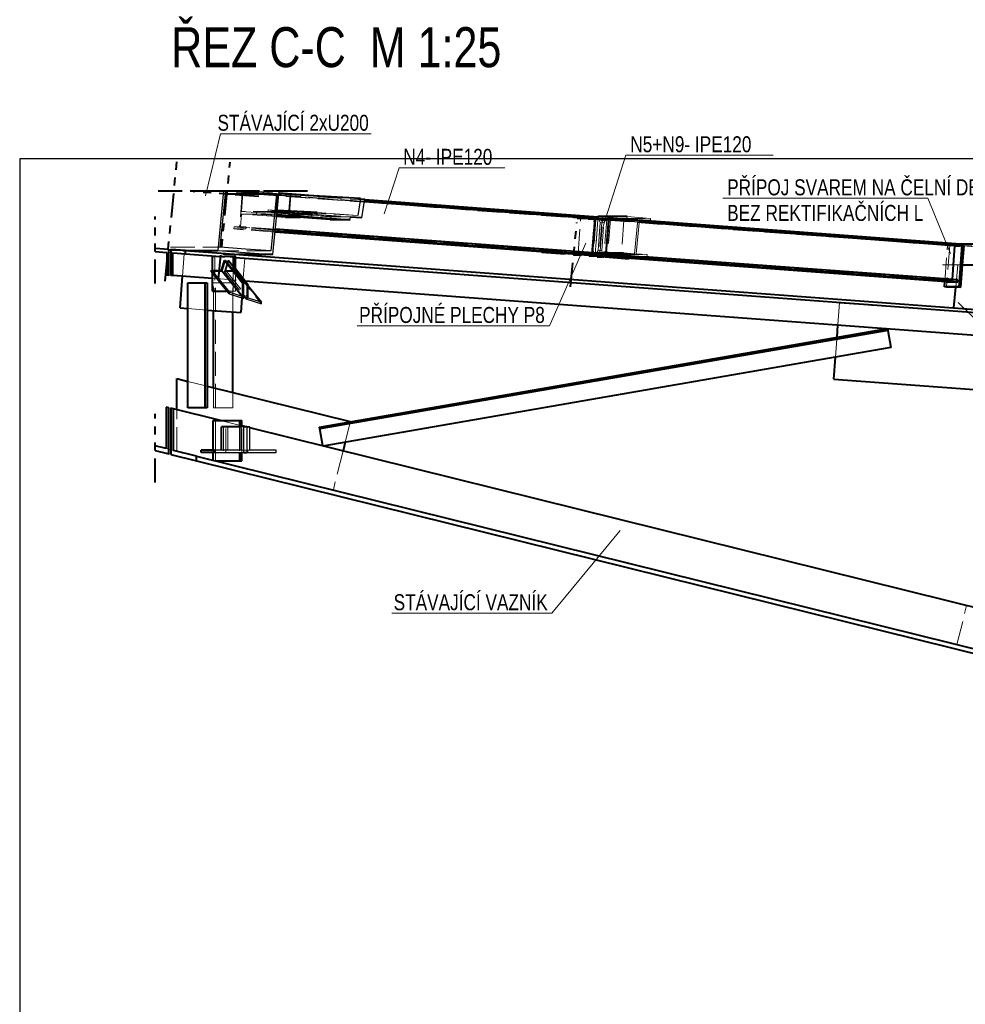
# Model space of a CAD drawing. Header units: metres. Extents: x 217 to 322, y -6 to 53.
# Tile 7 of 39: x 261 to 272, y 1 to 13. Entities that reach past the tile are written whole.
import ezdxf

# ---------------------------------------------------------------- set-up
doc = ezdxf.new("R2010")
doc.units = ezdxf.units.M
doc.linetypes.add('__RA_2', pattern=[0.4, 0.3, -0.1])
doc.linetypes.add('__RA_4', pattern=[0.6, 0.3, -0.1, 0, -0.1, 0, -0.1])
doc.layers.add('POPIS', color=7, linetype='Continuous', lineweight=13)
doc.layers.add('Standard', color=7, linetype='Continuous', lineweight=40)
doc.styles.add('ARIAL', font='ARIAL.TTF')

msp = doc.modelspace()

# ---------------------------------------------------------------- linework, layer by layer
at = {"layer": 'Standard', "color": 204, "linetype": 'Continuous', "lineweight": 13}
for p, q in [((263.118, 11.495), (262.932, 10.717)), ((264.998, 11.495), (263.118, 11.495)), ((268.182, 11.226), (267.896, 10.34)), ((270.022, 11.226), (268.182, 11.226)), ((265.348, 11.07), (265.161, 10.492)), ((266.668, 11.07), (265.348, 11.07)), ((271.952, 10.688), (269.392, 10.688)), ((271.952, 10.688), (272.237, 9.996)), ((267.225, 9.093), (267.679, 10.127)), ((272.332, 9.386), (273.36, 8.377)), ((264.825, 9.093), (267.225, 9.093)), ((267.257, 5.504), (268.11, 6.538)), ((265.257, 5.504), (267.257, 5.504))]:
    msp.add_line(p, q, dxfattribs=at)
at = {"layer": 'Standard', "color": 1, "linetype": '__RA_4', "lineweight": 40}
for p, q in [((262.425, 9.652), (262.576, 11.18)), ((263.094, 9.678), (263.238, 11.138)), ((262.338, 10.782), (263.355, 10.782)), ((262.756, 10.782), (263.584, 10.782)), ((263.598, 10.71), (262.781, 10.771)), ((262.856, 10.782), (263.903, 10.782)), ((262.986, 10.782), (263.455, 10.782)), ((263.103, 10.782), (264.25, 10.782)), ((262.301, 9.622), (262.301, 10.462)), ((267.49, 9.582), (267.57, 10.386)), ((268.222, 9.929), (267.131, 10.01)), ((262.301, 7.136), (262.301, 7.994))]:
    msp.add_line(p, q, dxfattribs=at)
at = {"layer": 'Standard', "color": 2, "linetype": 'Continuous', "lineweight": 25}
for p, q in [((263.156, 10.782), (263.083, 10.036)), ((263.114, 10.078), (263.184, 10.782)), ((263.256, 10.782), (263.501, 10.764)), ((263.501, 10.764), (263.818, 10.74)), ((263.818, 10.74), (263.748, 10.031)), ((263.824, 10.523), (263.85, 10.782)), ((264.866, 10.686), (264.831, 10.472)), ((264.883, 10.444), (264.922, 10.682)), ((263.771, 9.985), (263.821, 10.491)), ((263.824, 10.523), (263.821, 10.491)), ((263.821, 10.491), (263.824, 10.523)), ((263.821, 10.491), (264.739, 10.423)), ((264.322, 10.486), (263.881, 10.519)), ((264.326, 10.51), (264.322, 10.486)), ((264.322, 10.486), (264.322, 10.486)), ((264.739, 10.423), (264.742, 10.455)), ((264.742, 10.455), (264.883, 10.444)), ((263.083, 10.036), (263.427, 10.011)), ((263.431, 10.054), (263.114, 10.078)), ((263.427, 10.011), (263.771, 9.985)), ((263.748, 10.031), (263.431, 10.054)), ((263.408, 9.625), (263.39, 9.631)), ((263.39, 9.631), (263.39, 9.461)), ((263.408, 9.437), (263.408, 9.625)), ((263.445, 9.614), (263.445, 9.426)), ((263.464, 9.608), (263.445, 9.614)), ((263.464, 9.439), (263.464, 9.608)), ((263.39, 9.461), (263.224, 9.513)), ((263.224, 9.513), (263.224, 9.494)), ((263.224, 9.494), (263.408, 9.437)), ((263.445, 9.426), (263.63, 9.369)), ((263.63, 9.388), (263.464, 9.439)), ((263.63, 9.369), (263.63, 9.388)), ((263.408, 7.83), (263.372, 7.83)), ((263.372, 7.83), (263.372, 7.542)), ((263.408, 7.51), (263.408, 7.83)), ((263.482, 7.83), (263.445, 7.83)), ((263.445, 7.83), (263.445, 7.51)), ((263.482, 7.542), (263.482, 7.83)), ((263.372, 7.542), (263.04, 7.542)), ((263.04, 7.542), (263.04, 7.51)), ((263.04, 7.51), (263.408, 7.51)), ((263.445, 7.51), (263.814, 7.51)), ((263.814, 7.542), (263.482, 7.542)), ((263.814, 7.51), (263.814, 7.542))]:
    msp.add_line(p, q, dxfattribs=at)
at = {"layer": 'Standard', "color": 1, "linetype": 'Continuous', "lineweight": 40}
for p, q in [((263.818, 10.74), (263.199, 10.74)), ((264.866, 10.686), (263.846, 10.742)), ((263.847, 10.754), (264.438, 10.71)), ((267.797, 10.429), (264.916, 10.644)), ((267.798, 10.434), (264.917, 10.649)), ((264.921, 10.674), (267.832, 10.457)), ((263.929, 10.45), (263.818, 10.459)), ((264.486, 10.423), (263.819, 10.472)), ((264.326, 10.51), (263.826, 10.537)), ((263.891, 10.518), (263.881, 10.519)), ((267.83, 10.433), (267.832, 10.459)), ((268.196, 10.459), (267.832, 10.459)), ((263.929, 10.45), (264.116, 10.45)), ((264.486, 10.423), (264.739, 10.423)), ((264.883, 10.444), (264.742, 10.452)), ((267.765, 10.003), (267.798, 10.441)), ((267.798, 10.441), (267.831, 10.439)), ((267.967, 10.423), (267.83, 10.433)), ((267.83, 10.433), (268.194, 10.433)), ((267.936, 10.005), (267.967, 10.423)), ((267.967, 10.423), (268.33, 10.423)), ((272.291, 10.095), (268.347, 10.389)), ((272.359, 10.095), (268.348, 10.394)), ((268.35, 10.412), (268.487, 10.412)), ((268.445, 10.412), (272.361, 10.12)), ((272.18, 9.642), (263.799, 10.266)), ((272.326, 9.642), (263.8, 10.276)), ((267.766, 10.006), (263.802, 10.301)), ((272.26, 9.672), (272.291, 10.095)), ((272.291, 10.095), (272.359, 10.095)), ((272.376, 10.1), (272.338, 9.582)), ((272.359, 10.095), (272.36, 10.1)), ((272.36, 10.1), (272.361, 10.12)), ((272.36, 10.1), (272.376, 10.1)), ((272.361, 10.117), (272.78, 10.117)), ((272.404, 10.097), (272.376, 10.1)), ((272.386, 9.858), (272.404, 10.097)), ((262.471, 10.049), (262.301, 10.062)), ((262.301, 10.022), (262.448, 10.011)), ((262.448, 10.011), (262.448, 9.73)), ((262.471, 9.728), (262.471, 10.049)), ((262.681, 10.034), (262.498, 10.047)), ((262.498, 10.047), (262.498, 9.726)), ((262.521, 10.005), (262.681, 9.993)), ((262.521, 9.725), (262.521, 10.005)), ((262.646, 10.036), (263.083, 10.036)), ((262.681, 10.034), (272.821, 9.279)), ((262.681, 9.993), (262.681, 10.034)), ((262.681, 9.993), (263.169, 9.957)), ((263.771, 9.985), (263.334, 9.985)), ((267.529, 9.98), (267.614, 9.98)), ((267.614, 9.98), (267.614, 9.982)), ((267.908, 9.958), (267.614, 9.98)), ((267.798, 10), (267.765, 10.003)), ((267.765, 10.001), (267.765, 10.003)), ((267.798, 9.999), (267.765, 10.001)), ((267.797, 9.98), (267.798, 10.005)), ((267.797, 9.98), (268.149, 9.98)), ((268.09, 9.958), (267.797, 9.98)), ((267.798, 10.005), (268.151, 10.005)), ((263.018, 9.787), (263.018, 9.966)), ((263.018, 9.966), (263.047, 9.966)), ((263.129, 9.787), (263.167, 9.91)), ((263.39, 9.631), (263.167, 9.91)), ((263.167, 9.91), (263.181, 9.91)), ((263.169, 9.957), (263.169, 9.966)), ((263.169, 9.966), (263.275, 9.966)), ((263.181, 9.91), (263.408, 9.625)), ((263.275, 9.966), (263.303, 9.966)), ((263.275, 9.966), (263.275, 9.792)), ((263.303, 9.758), (263.303, 9.966)), ((263.303, 9.947), (272.842, 9.237)), ((267.823, 9.958), (267.908, 9.958)), ((267.908, 9.96), (267.908, 9.958)), ((268.09, 9.958), (268.443, 9.958)), ((272.328, 9.667), (268.411, 9.958)), ((272.365, 9.579), (272.386, 9.858)), ((272.386, 9.858), (272.755, 9.858)), ((272.386, 9.855), (272.796, 9.855)), ((262.448, 9.73), (262.471, 9.728)), ((262.498, 9.726), (262.521, 9.725)), ((262.521, 9.725), (263.018, 9.688)), ((263, 9.774), (263.004, 9.787)), ((263.224, 9.494), (263, 9.774)), ((263.224, 9.513), (263.004, 9.787)), ((263.004, 9.787), (263.129, 9.787)), ((263.018, 9.526), (263.018, 9.751)), ((263.39, 9.461), (263.129, 9.787)), ((263.303, 9.81), (263.464, 9.608)), ((263.445, 9.614), (263.303, 9.792)), ((262.612, 9.317), (262.642, 9.716)), ((262.711, 8.07), (262.711, 9.63)), ((262.711, 9.63), (262.927, 9.63)), ((262.927, 8.07), (262.927, 9.63)), ((262.927, 9.63), (262.951, 9.63)), ((262.951, 9.63), (262.951, 8.07)), ((263.424, 9.657), (273.302, 8.922)), ((272.159, 9.582), (272.163, 9.643)), ((272.18, 9.642), (272.326, 9.642)), ((272.326, 9.642), (272.328, 9.667)), ((263.018, 9.526), (263.198, 9.526)), ((263.464, 9.595), (263.63, 9.388)), ((272.187, 9.579), (272.159, 9.582)), ((272.338, 9.582), (272.159, 9.582)), ((272.365, 9.579), (272.187, 9.579)), ((272.275, 9.32), (272.3, 9.579)), ((272.338, 9.582), (272.365, 9.579)), ((263.384, 9.445), (263.37, 9.26)), ((263.408, 9.472), (263.445, 9.426)), ((262.612, 9.317), (262.711, 9.309)), ((262.951, 9.291), (263.37, 9.26)), ((263.031, 8.32), (263.031, 9.285)), ((263.271, 8.261), (263.271, 9.268)), ((270.818, 8.951), (270.83, 9.106)), ((264.355, 7.828), (271.449, 9.06)), ((271.453, 9.036), (264.359, 7.805)), ((271.449, 9.06), (271.453, 9.036)), ((271.453, 9.036), (271.49, 8.824)), ((271.49, 8.824), (264.396, 7.592)), ((270.779, 8.428), (270.8, 8.704)), ((262.571, 8.434), (262.711, 8.4)), ((262.571, 8.046), (262.571, 8.434)), ((270.779, 8.428), (272.586, 8.294)), ((262.951, 8.34), (264.739, 7.897)), ((262.471, 8.071), (262.439, 8.079)), ((262.439, 8.079), (262.439, 7.56)), ((262.471, 7.494), (262.471, 8.071)), ((262.53, 8.056), (262.498, 8.064)), ((262.498, 8.064), (262.498, 7.487)), ((263.119, 7.91), (262.53, 8.056)), ((262.53, 7.537), (262.53, 8.056)), ((262.927, 8.07), (262.711, 8.07)), ((262.951, 8.07), (262.927, 8.07)), ((263.027, 7.91), (263.354, 7.91)), ((263.027, 7.542), (263.027, 7.91)), ((263.354, 7.91), (263.382, 7.91)), ((263.354, 7.91), (263.354, 7.83)), ((263.382, 7.83), (263.382, 7.91)), ((264.739, 7.897), (264.738, 7.895)), ((263.128, 7.542), (263.128, 7.83)), ((263.372, 7.83), (263.128, 7.83)), ((263.441, 7.83), (263.382, 7.845)), ((263.445, 7.83), (263.408, 7.83)), ((291.963, 0.755), (263.482, 7.82)), ((264.359, 7.805), (264.355, 7.828)), ((264.396, 7.593), (264.359, 7.805)), ((264.675, 7.64), (264.648, 7.531)), ((262.439, 7.56), (262.301, 7.594)), ((262.301, 7.536), (262.471, 7.494)), ((262.818, 7.466), (262.53, 7.537)), ((262.878, 7.51), (262.878, 7.542)), ((263.04, 7.542), (262.878, 7.542)), ((263.04, 7.51), (262.878, 7.51)), ((263.027, 7.414), (263.027, 7.51)), ((263.354, 7.51), (263.354, 7.407)), ((263.382, 7.407), (263.382, 7.51)), ((263.408, 7.51), (263.445, 7.51)), ((262.498, 7.487), (262.818, 7.408)), ((262.818, 7.408), (262.818, 7.466)), ((262.818, 7.466), (293.137, -0.056)), ((262.818, 7.408), (292.904, -0.056)), ((263.055, 7.407), (263.354, 7.407)), ((263.354, 7.407), (263.382, 7.407))]:
    msp.add_line(p, q, dxfattribs=at)
at = {"layer": 'Standard', "color": 136, "linetype": '__RA_2', "lineweight": 18}
for p, q in [((263.321, 10.782), (263.32, 10.757)), ((263.32, 10.757), (263.388, 10.757)), ((272.213, 10.095), (263.32, 10.757)), ((272.215, 10.12), (263.321, 10.782)), ((263.388, 10.757), (263.356, 10.329)), ((263.38, 10.523), (263.398, 10.757)), ((272.281, 10.095), (263.388, 10.757)), ((264.916, 10.644), (263.398, 10.757)), ((263.398, 10.757), (263.466, 10.757)), ((263.466, 10.757), (263.468, 10.782)), ((264.917, 10.649), (263.466, 10.757)), ((263.468, 10.782), (263.847, 10.754)), ((263.822, 10.743), (263.806, 10.528)), ((263.814, 10.502), (263.832, 10.742)), ((263.846, 10.742), (263.822, 10.743)), ((263.832, 10.742), (263.822, 10.743)), ((263.832, 10.742), (264.922, 10.682)), ((263.97, 10.529), (263.986, 10.734)), ((263.996, 10.732), (263.978, 10.493)), ((264.866, 10.686), (263.986, 10.734)), ((263.986, 10.734), (263.996, 10.732)), ((263.996, 10.732), (264.922, 10.682)), ((264.438, 10.71), (264.921, 10.674)), ((264.922, 10.682), (264.866, 10.686)), ((263.366, 10.329), (263.378, 10.491)), ((263.378, 10.491), (263.568, 10.491)), ((263.818, 10.459), (263.378, 10.491)), ((263.824, 10.523), (263.38, 10.523)), ((263.38, 10.523), (263.931, 10.482)), ((263.568, 10.491), (263.57, 10.523)), ((263.819, 10.472), (263.568, 10.491)), ((263.568, 10.491), (263.821, 10.491)), ((263.568, 10.491), (263.568, 10.491)), ((263.568, 10.491), (264.119, 10.45)), ((263.568, 10.491), (263.821, 10.491)), ((263.57, 10.523), (264.489, 10.455)), ((263.824, 10.523), (263.57, 10.523)), ((263.715, 10.543), (263.713, 10.519)), ((263.713, 10.519), (263.814, 10.502)), ((263.877, 10.51), (263.713, 10.519)), ((263.826, 10.537), (263.715, 10.543)), ((263.806, 10.528), (263.715, 10.543)), ((263.97, 10.519), (263.806, 10.528)), ((263.978, 10.494), (263.814, 10.502)), ((263.821, 10.491), (263.881, 10.487)), ((263.881, 10.519), (263.824, 10.523)), ((263.877, 10.519), (263.878, 10.534)), ((263.877, 10.51), (263.877, 10.519)), ((264.31, 10.487), (263.877, 10.51)), ((263.978, 10.494), (263.877, 10.51)), ((263.877, 10.51), (263.978, 10.494)), ((264.081, 10.499), (263.877, 10.51)), ((263.877, 10.51), (263.877, 10.51)), ((264.322, 10.486), (263.877, 10.51)), ((263.978, 10.493), (263.877, 10.51)), ((264.326, 10.51), (263.878, 10.534)), ((263.878, 10.534), (263.97, 10.519)), ((263.881, 10.487), (263.881, 10.519)), ((264.254, 10.482), (263.881, 10.519)), ((263.881, 10.487), (264.251, 10.45)), ((264.254, 10.482), (263.891, 10.518)), ((263.931, 10.482), (263.929, 10.45)), ((264.254, 10.482), (263.931, 10.482)), ((263.97, 10.519), (263.97, 10.529)), ((264.831, 10.472), (263.97, 10.519)), ((263.97, 10.519), (263.97, 10.519)), ((264.831, 10.472), (263.97, 10.519)), ((264.883, 10.444), (263.978, 10.494)), ((263.978, 10.494), (264.188, 10.482)), ((264.742, 10.452), (263.978, 10.493)), ((264.081, 10.499), (264.081, 10.499)), ((264.254, 10.482), (264.081, 10.499)), ((264.119, 10.45), (264.121, 10.482)), ((264.121, 10.482), (264.254, 10.482)), ((264.188, 10.482), (264.254, 10.482)), ((264.188, 10.482), (264.188, 10.482)), ((264.251, 10.45), (264.254, 10.482)), ((264.322, 10.486), (264.31, 10.487)), ((264.322, 10.486), (264.883, 10.444)), ((264.831, 10.472), (264.326, 10.51)), ((264.831, 10.472), (264.831, 10.472)), ((267.649, 10.459), (267.577, 10.459)), ((267.648, 10.433), (267.649, 10.459)), ((267.649, 10.459), (267.943, 10.437)), ((267.832, 10.459), (268.126, 10.437)), ((264.116, 10.45), (264.251, 10.45)), ((264.489, 10.455), (264.486, 10.423)), ((264.742, 10.455), (264.489, 10.455)), ((267.574, 10.433), (267.648, 10.433)), ((267.583, 10.004), (267.615, 10.442)), ((267.615, 10.442), (267.974, 10.416)), ((267.615, 10.442), (267.974, 10.416)), ((267.974, 10.414), (267.615, 10.441)), ((267.974, 10.41), (267.615, 10.437)), ((267.784, 10.423), (267.648, 10.433)), ((267.711, 10.423), (267.784, 10.423)), ((267.731, 10.422), (267.805, 10.422)), ((267.752, 9.995), (267.784, 10.423)), ((267.803, 10.424), (267.772, 9.996)), ((267.805, 10.422), (267.773, 9.994)), ((268.347, 10.389), (267.797, 10.429)), ((268.157, 10.413), (267.798, 10.44)), ((268.348, 10.394), (267.798, 10.434)), ((267.831, 10.421), (267.799, 9.993)), ((267.799, 9.993), (267.831, 10.421)), ((267.799, 9.993), (267.831, 10.421)), ((267.831, 10.421), (267.803, 10.424)), ((267.803, 10.424), (267.843, 10.424)), ((267.941, 10.412), (267.805, 10.422)), ((267.831, 10.439), (267.9, 10.433)), ((267.87, 10.421), (267.831, 10.421)), ((267.831, 10.421), (267.831, 10.421)), ((267.832, 10.457), (268.445, 10.412)), ((267.859, 10.384), (267.834, 10.036)), ((267.859, 10.384), (267.834, 10.036)), ((267.834, 10.036), (267.859, 10.384)), ((267.859, 10.384), (267.843, 10.424)), ((267.843, 10.424), (267.87, 10.421)), ((267.879, 10.384), (267.853, 10.036)), ((267.887, 10.381), (267.859, 10.384)), ((267.861, 10.033), (267.887, 10.381)), ((267.868, 10.412), (267.941, 10.412)), ((267.87, 10.437), (267.943, 10.437)), ((267.87, 10.421), (267.887, 10.381)), ((267.879, 10.384), (267.901, 10.424)), ((267.906, 10.381), (267.879, 10.384)), ((267.88, 10.033), (267.906, 10.381)), ((267.9, 10.433), (268.157, 10.414)), ((267.901, 10.424), (267.929, 10.421)), ((267.941, 10.424), (267.901, 10.424)), ((267.929, 10.421), (267.906, 10.381)), ((267.941, 10.424), (267.909, 9.996)), ((267.929, 10.421), (267.968, 10.421)), ((267.936, 9.993), (267.968, 10.421)), ((267.943, 10.437), (267.941, 10.412)), ((267.968, 10.421), (267.941, 10.424)), ((267.974, 10.416), (267.942, 9.977)), ((267.987, 10.422), (267.955, 9.994)), ((267.987, 10.422), (268.351, 10.422)), ((268.124, 10.412), (267.987, 10.422)), ((268.126, 10.437), (268.124, 10.412)), ((268.157, 10.414), (268.124, 9.976)), ((268.124, 10.412), (268.35, 10.412)), ((268.126, 10.437), (268.49, 10.437)), ((263.288, 10.329), (263.286, 10.304)), ((263.799, 10.266), (263.286, 10.304)), ((263.286, 10.304), (263.432, 10.304)), ((263.356, 10.329), (263.288, 10.329)), ((272.181, 9.667), (263.288, 10.329)), ((272.25, 9.667), (263.356, 10.329)), ((263.434, 10.329), (263.366, 10.329)), ((272.26, 9.667), (263.366, 10.329)), ((263.432, 10.304), (263.434, 10.329)), ((263.8, 10.276), (263.432, 10.304)), ((263.802, 10.301), (263.434, 10.329)), ((272.161, 10.117), (272.361, 10.117)), ((272.163, 9.643), (272.197, 10.1)), ((272.225, 10.097), (272.187, 9.579)), ((272.197, 10.1), (272.225, 10.097)), ((272.197, 10.1), (272.36, 10.1)), ((272.2, 10.094), (272.82, 10.094)), ((272.215, 10.12), (272.213, 10.095)), ((272.213, 10.095), (272.281, 10.095)), ((272.361, 10.12), (272.215, 10.12)), ((272.404, 10.097), (272.225, 10.097)), ((272.281, 10.095), (272.25, 9.667)), ((272.372, 9.855), (272.393, 10.094)), ((272.599, 10.078), (272.393, 10.094)), ((272.393, 10.093), (272.599, 10.078)), ((262.448, 10.011), (262.521, 10.005)), ((262.463, 10.036), (262.646, 10.036)), ((262.498, 10.047), (262.471, 10.049)), ((262.495, 10.078), (263.114, 10.078)), ((262.633, 10.036), (262.633, 10.037)), ((262.977, 10.011), (262.633, 10.036)), ((262.642, 9.716), (262.663, 9.995)), ((262.977, 10.011), (262.977, 10.011)), ((263.322, 9.985), (262.977, 10.011)), ((262.977, 10.011), (262.977, 10.011)), ((263.748, 10.031), (263.129, 10.031)), ((263.334, 9.985), (263.152, 9.985)), ((263.322, 9.986), (263.322, 9.985)), ((267.532, 10.005), (267.616, 10.005)), ((267.583, 10.009), (267.942, 9.982)), ((267.942, 9.977), (267.583, 10.004)), ((267.583, 10.003), (267.583, 10.004)), ((267.942, 9.977), (267.583, 10.004)), ((267.942, 9.976), (267.583, 10.003)), ((267.614, 9.982), (267.616, 10.005)), ((267.616, 10.005), (267.752, 9.995)), ((267.669, 9.995), (267.752, 9.995)), ((267.689, 9.994), (267.773, 9.994)), ((268.411, 9.958), (267.766, 10.006)), ((267.811, 9.996), (267.772, 9.996)), ((267.772, 9.996), (267.799, 9.993)), ((267.773, 9.994), (267.909, 9.984)), ((267.798, 10.005), (267.935, 9.995)), ((268.066, 9.98), (267.798, 10)), ((268.047, 9.98), (267.798, 9.999)), ((267.799, 9.993), (267.838, 9.993)), ((267.799, 9.993), (267.799, 9.993)), ((267.811, 9.996), (267.834, 10.036)), ((267.838, 9.993), (267.811, 9.996)), ((267.826, 9.984), (267.909, 9.984)), ((267.834, 10.036), (267.861, 10.033)), ((267.861, 10.033), (267.838, 9.993)), ((267.869, 9.996), (267.853, 10.036)), ((267.853, 10.036), (267.88, 10.033)), ((267.897, 9.993), (267.869, 9.996)), ((267.869, 9.996), (267.909, 9.996)), ((267.88, 10.033), (267.897, 9.993)), ((267.936, 9.993), (267.897, 9.993)), ((267.909, 9.984), (267.908, 9.96)), ((267.909, 9.996), (267.936, 9.993)), ((267.935, 9.995), (267.936, 10.005)), ((267.935, 9.995), (268.288, 9.995)), ((267.942, 9.977), (267.942, 9.976)), ((267.955, 9.994), (268.308, 9.994)), ((267.955, 9.994), (268.092, 9.984)), ((268.124, 9.975), (268.047, 9.98)), ((268.124, 9.976), (268.066, 9.98)), ((268.092, 9.984), (268.09, 9.958)), ((268.092, 9.984), (268.445, 9.984)), ((268.124, 9.976), (268.124, 9.975)), ((263.046, 9.966), (263.046, 9.688)), ((263.046, 9.966), (263.046, 9.526)), ((263.046, 9.688), (263.046, 9.966)), ((263.047, 9.966), (263.169, 9.966)), ((263.181, 9.91), (263.139, 9.774)), ((263.167, 9.774), (263.209, 9.91)), ((263.169, 9.957), (263.303, 9.947)), ((263.223, 9.91), (263.185, 9.787)), ((263.206, 9.966), (263.206, 9.954)), ((263.303, 9.792), (263.209, 9.91)), ((263.209, 9.91), (263.223, 9.91)), ((263.223, 9.91), (263.303, 9.81)), ((263.42, 9.938), (263.384, 9.445)), ((272.135, 9.858), (272.386, 9.858)), ((272.177, 9.855), (272.386, 9.855)), ((272.3, 9.579), (272.328, 9.858)), ((272.328, 9.858), (272.372, 9.855)), ((272.328, 9.857), (272.351, 9.855)), ((272.351, 9.855), (272.351, 9.856)), ((272.372, 9.855), (272.372, 9.855)), ((262.471, 9.728), (262.498, 9.726)), ((263.139, 9.774), (263, 9.774)), ((263.018, 9.751), (263.018, 9.787)), ((263.408, 9.437), (263.139, 9.774)), ((263.167, 9.774), (263.408, 9.472)), ((263.306, 9.774), (263.167, 9.774)), ((263.185, 9.787), (263.464, 9.439)), ((263.185, 9.787), (263.31, 9.787)), ((263.275, 9.792), (263.275, 9.526)), ((263.303, 9.526), (263.303, 9.758)), ((263.31, 9.787), (263.306, 9.774)), ((263.306, 9.774), (263.63, 9.369)), ((263.31, 9.787), (263.464, 9.595)), ((262.951, 9.63), (262.951, 9.63)), ((263.018, 9.688), (263.424, 9.657)), ((263.031, 9.63), (263.271, 9.63)), ((263.031, 9.285), (263.031, 9.63)), ((263.055, 8.07), (263.055, 9.63)), ((263.271, 9.268), (263.271, 9.63)), ((272.181, 9.667), (272.18, 9.642)), ((272.25, 9.667), (272.181, 9.667)), ((272.26, 9.667), (272.26, 9.672)), ((272.328, 9.667), (272.26, 9.667)), ((263.198, 9.526), (263.275, 9.526)), ((263.275, 9.526), (263.303, 9.526)), ((270.83, 9.106), (270.851, 9.385)), ((270.85, 9.376), (271.951, 9.304)), ((262.711, 9.309), (262.951, 9.291)), ((271.453, 9.036), (271.453, 9.036)), ((270.8, 8.704), (270.817, 8.926)), ((270.817, 8.926), (270.818, 8.951)), ((271.49, 8.824), (271.49, 8.824)), ((262.711, 8.4), (262.951, 8.34)), ((263.031, 8.07), (263.031, 8.32)), ((263.271, 8.07), (263.271, 8.261)), ((262.498, 8.064), (262.471, 8.071)), ((262.571, 7.528), (262.571, 8.046)), ((262.951, 8.07), (262.951, 8.07)), ((263.271, 8.07), (263.031, 8.07)), ((263.055, 7.91), (263.055, 7.407)), ((263.055, 7.407), (263.055, 7.91)), ((263.382, 7.845), (263.119, 7.91)), ((264.738, 7.895), (264.732, 7.869)), ((263.156, 7.83), (263.156, 7.51)), ((263.183, 7.51), (263.183, 7.83)), ((263.211, 7.83), (263.211, 7.542)), ((263.354, 7.83), (263.354, 7.51)), ((263.382, 7.51), (263.382, 7.83)), ((263.482, 7.82), (263.441, 7.83)), ((264.359, 7.805), (264.359, 7.805)), ((264.732, 7.869), (264.675, 7.64)), ((262.439, 7.56), (262.53, 7.537)), ((262.571, 7.528), (264.527, 7.043)), ((263.027, 7.51), (263.027, 7.542)), ((263.372, 7.542), (263.482, 7.542)), ((263.461, 7.542), (263.461, 7.51)), ((264.396, 7.592), (264.396, 7.593)), ((264.396, 7.592), (264.396, 7.592)), ((264.648, 7.531), (264.527, 7.043)), ((262.498, 7.487), (262.471, 7.494)), ((263.027, 7.407), (263.027, 7.414)), ((263.027, 7.407), (263.055, 7.407)), ((272.315, 5.11), (272.437, 5.599)), ((272.315, 5.11), (274.024, 4.687))]:
    msp.add_line(p, q, dxfattribs=at)
at = {"layer": 'Standard', "color": 136, "linetype": 'Continuous', "lineweight": 18}
for p, q in [((264.866, 10.686), (264.831, 10.472)), ((264.922, 10.682), (264.866, 10.686)), ((264.866, 10.686), (264.866, 10.686)), ((264.883, 10.444), (264.922, 10.682)), ((263.824, 10.523), (263.821, 10.491)), ((263.881, 10.519), (263.824, 10.523)), ((263.881, 10.519), (263.881, 10.519)), ((264.326, 10.51), (264.322, 10.486)), ((264.831, 10.472), (264.326, 10.51)), ((268.196, 10.459), (268.194, 10.433)), ((268.49, 10.437), (268.196, 10.459)), ((268.194, 10.433), (268.33, 10.423)), ((268.33, 10.423), (268.288, 9.995)), ((268.308, 9.994), (268.351, 10.422)), ((268.351, 10.422), (268.487, 10.412)), ((268.487, 10.412), (268.49, 10.437)), ((268.151, 10.005), (268.149, 9.98)), ((268.149, 9.98), (268.443, 9.958)), ((268.288, 9.995), (268.151, 10.005)), ((268.445, 9.984), (268.308, 9.994)), ((268.443, 9.958), (268.445, 9.984))]:
    msp.add_line(p, q, dxfattribs=at)
at = {"layer": 'Standard', "color": 7, "linetype": 'Continuous', "lineweight": 25}
msp.add_lwpolyline([(260.61, -0.456), (294.106, -0.456), (294.106, 11.182), (260.61, 11.182), (260.61, -0.456)], dxfattribs=at)

# ---------------------------------------------------------------- texts
at = {"layer": 'POPIS', "color": 204, "linetype": 'Continuous', "lineweight": 13, "attachment_point": 7, "style": 'ARIAL'}
for s, insert, char_height, width in [('\\W0.77;ŘEZ\\~C-C\\~\\~M\\~1:25', (262.502, 12.319), 0.5, 0.19231), ('\\W0.77;STÁVAJÍCÍ\\~2xU200', (263.08, 11.529), 0.2, 0.07692), ('\\W0.77;N5+N9-\\~IPE120', (268.236, 11.26), 0.2, 0.07692), ('\\W0.77;N4-\\~IPE120', (265.401, 11.103), 0.2, 0.07692), ('\\W0.77;PŘÍPOJ\\~SVAREM\\~NA\\~ČELNÍ\\~DESKU', (269.446, 10.722), 0.2, 0.07692), ('\\W0.77;BEZ\\~REKTIFIKAČNÍCH\\~L', (269.446, 10.402), 0.2, 0.07692), ('\\W0.77;PŘÍPOJNÉ\\~PLECHY\\~P8', (264.849, 9.127), 0.2, 0.07692), ('\\W0.77;STÁVAJÍCÍ\\~VAZNÍK', (265.28, 5.537), 0.2, 0.07692)]:
    msp.add_mtext(s, dxfattribs=dict(at, insert=insert, char_height=char_height, width=width))

doc.saveas('drawing.dxf')
